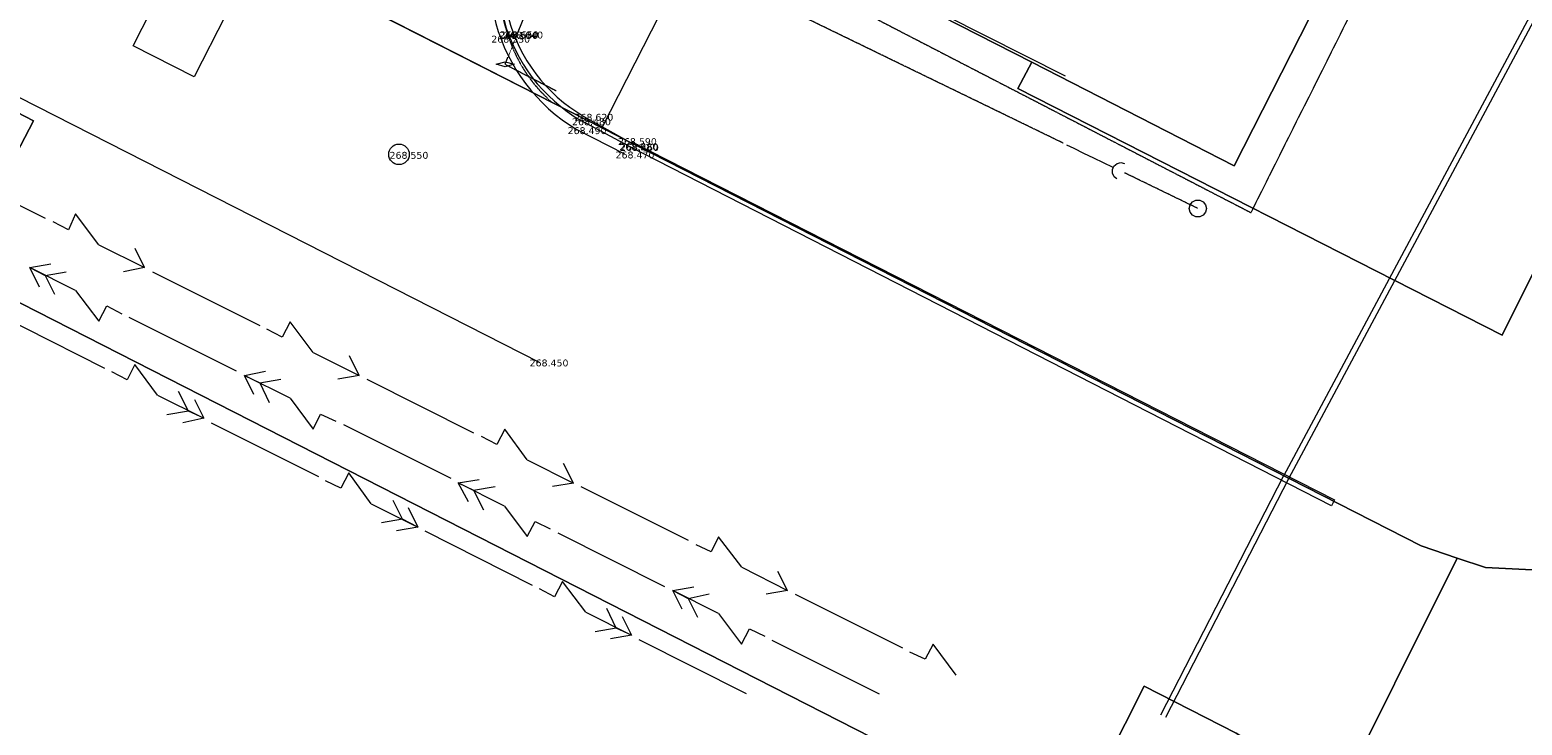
# Model space of a CAD drawing. Header units: millimetres. Extents: x -479461597 to -478645968, y -1101060132 to -1100898045.
# Tile 9 of 145: x -479326868 to -479283294, y -1101012898 to -1100992606. Entities that reach past the tile are written whole.
import ezdxf
from ezdxf.xclip import XClip

# ---------------------------------------------------------------- set-up
doc = ezdxf.new("R2010")
doc.units = ezdxf.units.MM
doc.header["$MEASUREMENT"] = 0
doc.header["$XCLIPFRAME"] = 0
doc.linetypes.add('DASHED', pattern=[0.75, 0.5, -0.25])
doc.layers.add('Externí - kresby a obrázky', color=7, linetype='Continuous')
for name, color, linetype, lineweight in [('HTU_1_Katastr_3_0_Pero_č.__1_Pero_č.__1', 7, 'Continuous', 18), ('HTU_1_Katastr_3_Anotace - S_Pero_č.__1_Pero_č.__1', 7, 'Continuous', 18), ('HTU_1_Katastr_3_BT_hranice_parcel_Pero_č.__1_Pero_č.__1', 7, 'Continuous', 18), ('HTU_1_Katastr_3_geodet podklady IET - VN_ kan. dešťová a splaš._ VO_Pero_č.__1_Pero_č.__1', 7, 'Continuous', 18), ('HTU_1_Katastr_3_VN_KABEL_Pero_č.__1_Pero_č.__1', 7, 'Continuous', 18)]:
    doc.layers.add(name, color=color, linetype=linetype, lineweight=lineweight)
for name, color, linetype, lineweight, true_color in [('HTU_1_Katastr_3_2D čary_Pero_č.__15', 7, 'Continuous', 18, 0xc3457e), ('HTU_2_zaměření_2_body_Pero_č.__202', 7, 'Continuous', 20, 0x6d6f03), ('HTU_2_zaměření_2_kresba_Pero_č.__202', 7, 'Continuous', 20, 0x6d6f03), ('HTU_2_zaměření_2_výšky_Pero_č.__202', 7, 'Continuous', 20, 0x6d6f03), ('HTU_3_HTU_4_2D čary_Pero_č.__15', 7, 'Continuous', 18, 0xc3457e)]:
    doc.layers.add(name, color=color, linetype=linetype, lineweight=lineweight, true_color=true_color)
doc.styles.add('GENERATED_STYLE_1', font='txt')
doc.linetypes.add('cara rezu', pattern='A,0,[7,20-026-4_02.1.10- 02 Situace HTU1.Shx,S=6.349206,R=0,X=0,Y=0],-800,0', length=800)
doc.linetypes.add('plná nepravidelná', pattern='A,0,[1,20-026-4_02.1.10- 02 Situace HTU1.Shx,S=7.936508,R=0,X=0,Y=2.08167e-17],-1000,0', length=1000)

# ---------------------------------------------------------------- blocks, each defined once
blk = doc.blocks.new('Kresba_2_2', base_point=(-460327121.276564, -1100980142.449307))
at = {"layer": 'HTU_2_zaměření_2_body_Pero_č.__202', "color": 66, "linetype": 'Continuous', "lineweight": 20, "true_color": 0x6d6f03}
for p, q in [((-479312890, -1100992740), (-479312889.95, -1100992740)), ((-479312870, -1100992720), (-479312869.95, -1100992720)), ((-479312740, -1100992730), (-479312739.95, -1100992730)), ((-479313120, -1100992850), (-479313119.95, -1100992850)), ((-479310760, -1100995260), (-479310759.95, -1100995260)), ((-479310690, -1100995130), (-479310689.95, -1100995130)), ((-479310890, -1100995520), (-479310889.95, -1100995520)), ((-479309420, -1100995840), (-479309419.95, -1100995840)), ((-479316090, -1100996240), (-479316089.95, -1100996240)), ((-479309490, -1100996230), (-479309489.95, -1100996230)), ((-479309380, -1100995990), (-479309379.95, -1100995990)), ((-479309360, -1100996010), (-479309359.95, -1100996010)), ((-479312000, -1101002300), (-479311999.95, -1101002300))]:
    blk.add_line(p, q, dxfattribs=at)
at = {"layer": 'HTU_2_zaměření_2_kresba_Pero_č.__202', "color": 66, "linetype": 'Continuous', "lineweight": 20, "true_color": 0x6d6f03, "flags": 128}
for points in [[(-479260989.246449, -1100939284.470701), (-479276840, -1100931910), (-479306020, -1100989210), (-479296641.860682, -1100993944.607336)], [(-479359250, -1100978500), (-479348570, -1100983840), (-479341480, -1100987430), (-479328770, -1100993770), (-479312000, -1101002300)], [(-479309360, -1100996010), (-479310760, -1100995260)], [(-479310690, -1100995130), (-479309420, -1100995840)], [(-479309490, -1100996230), (-479310890, -1100995520)]]:
    blk.add_lwpolyline(points, dxfattribs=at)
at = {"layer": 'HTU_2_zaměření_2_kresba_Pero_č.__202', "color": 66, "linetype": 'Continuous', "lineweight": 20, "true_color": 0x6d6f03}
blk.add_circle((-479316090, -1100996240), 300, dxfattribs=at)
for centre, radius, start, end in [((-479308179.97262, -1100990990.314211), 5278.475324, 152.2183576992, 239.1086958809), ((-479308283.429119, -1100991006.529374), 4921.93211, 151.5266696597, 239.7900209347), ((-479308287.044914, -1100991001.955031), 4776.499598, 150.6391853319, 239.7961066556)]:
    blk.add_arc(centre, radius, start, end, dxfattribs=at)
at = {"layer": 'HTU_2_zaměření_2_výšky_Pero_č.__202', "color": 66, "linetype": 'Continuous', "lineweight": 20, "true_color": 0x6d6f03, "char_height": 200, "attachment_point": 4, "style": 'GENERATED_STYLE_1'}
for s, insert in [('\\A1;{\\pql;\\fVerdana|b0|i0|c238|p38;268.530}', (-479313394.915, -1100992879.581786)), ('\\A1;{\\pql;\\fVerdana|b0|i0|c238|p38;268.530}', (-479313164.915, -1100992769.581786)), ('\\A1;{\\pql;\\fVerdana|b0|i0|c238|p38;268.650}', (-479313144.915, -1100992749.581786)), ('\\A1;{\\pql;\\fVerdana|b0|i0|c238|p38;268.640}', (-479313014.915, -1100992759.581786)), ('\\A1;{\\pql;\\fVerdana|b0|i0|c238|p38;268.490}', (-479311164.915, -1100995549.581786)), ('\\A1;{\\pql;\\fVerdana|b0|i0|c238|p38;268.480}', (-479311034.915, -1100995289.581786)), ('\\A1;{\\pql;\\fVerdana|b0|i0|c238|p38;268.620}', (-479310964.915, -1100995159.581786)), ('\\A1;{\\pql;\\fVerdana|b0|i0|c238|p38;268.590}', (-479309694.915, -1100995869.581786)), ('\\A1;{\\pql;\\fVerdana|b0|i0|c238|p38;268.550}', (-479316364.915, -1100996269.581786)), ('\\A1;{\\pql;\\fVerdana|b0|i0|c238|p38;268.470}', (-479309764.915, -1100996259.581786)), ('\\A1;{\\pql;\\fVerdana|b0|i0|c238|p38;268.580}', (-479309654.915, -1100996019.581786)), ('\\A1;{\\pql;\\fVerdana|b0|i0|c238|p38;268.460}', (-479309634.915, -1100996039.581786)), ('\\A1;{\\pql;\\fVerdana|b0|i0|c238|p38;268.450}', (-479312274.915, -1101002329.581786))]:
    blk.add_mtext(s, dxfattribs=dict(at, insert=insert))
blk = doc.blocks.new('Kresba_3_3', base_point=(-460327121, -1100980142))
at = {"layer": 'HTU_1_Katastr_3_0_Pero_č.__1_Pero_č.__1', "color": 7, "linetype": 'DASHED', "lineweight": 18, "flags": 128}
blk.add_lwpolyline([(-479289730, -1100943740), (-479292770, -1100949670), (-479288670, -1100951680), (-479306850, -1100987220), (-479310000, -1100985610, 0.203316), (-479310730, -1100985580, 0.201117), (-479311300, -1100986080), (-479311970, -1100987370), (-479312620, -1100988680, 0.204489), (-479312913, -1100992743, 0.137552), (-479311631, -1100994717)], format="xyb", dxfattribs=at)
at = {"layer": 'HTU_1_Katastr_3_2D čary_Pero_č.__15', "color": 243, "linetype": 'cara rezu', "lineweight": 18, "true_color": 0xc3457e, "flags": 128}
blk.add_lwpolyline([(-479260989, -1100941377), (-479262434, -1100944243), (-479264521, -1100943182), (-479262520, -1100939250), (-479277636, -1100931565), (-479284957, -1100945959), (-479295151, -1100940862), (-479317016, -1100983651), (-479306803, -1100988861), (-479310166, -1100995464), (-479320220, -1100990344), (-479322072, -1100993980), (-479323855, -1100993073), (-479322003, -1100989436), (-479324570, -1100988129), (-479345483, -1100977481), (-479346003, -1100978502), (-479348052, -1100977458), (-479347532, -1100976438), (-479349225, -1100975576), (-479340945, -1100959310), (-479339130, -1100955745), (-479314621, -1100907562), (-479310408, -1100899278), (-479292653, -1100908104), (-479285665, -1100911578), (-479271142, -1100918798), (-479260989, -1100923846)], dxfattribs=at)
at = {"layer": 'HTU_1_Katastr_3_Anotace - S_Pero_č.__1_Pero_č.__1', "color": 7, "linetype": 'Continuous', "lineweight": 18, "flags": 128}
for points in [[(-479269750, -1100953450), (-479262520, -1100939250), (-479276860, -1100931960), (-479284200, -1100946360), (-479306040, -1100989250), (-479297610, -1100993550), (-479291700, -1100996570), (-479272690, -1100959230)], [(-479291700, -1100996570), (-479272690, -1100959230), (-479269750, -1100953450), (-479262520, -1100939250), (-479276860, -1100931960), (-479284200, -1100946360), (-479306040, -1100989250), (-479297610, -1100993550)], [(-479269750, -1100953450), (-479262520, -1100939250), (-479276860, -1100931960), (-479284200, -1100946360), (-479306040, -1100989250), (-479297610, -1100993550), (-479291700, -1100996570), (-479272690, -1100959230)], [(-479291700, -1100996570), (-479272690, -1100959230), (-479269750, -1100953450), (-479262520, -1100939250), (-479276860, -1100931960), (-479284200, -1100946360), (-479306040, -1100989250), (-479297610, -1100993550)], [(-479269750, -1100953450), (-479262520, -1100939250), (-479276860, -1100931960), (-479284200, -1100946360), (-479306040, -1100989250), (-479297610, -1100993550), (-479291700, -1100996570), (-479272690, -1100959230)], [(-479291700, -1100996570), (-479272690, -1100959230), (-479269750, -1100953450), (-479262520, -1100939250), (-479276860, -1100931960), (-479284200, -1100946360), (-479306040, -1100989250), (-479297610, -1100993550)]]:
    blk.add_lwpolyline(points, close=True, dxfattribs=at)
at = {"layer": 'HTU_1_Katastr_3_BT_hranice_parcel_Pero_č.__1_Pero_č.__1', "color": 7, "linetype": 'Continuous', "lineweight": 18, "flags": 128}
for points in [[(-479260989, -1100955691), (-479261890, -1100957500), (-479269750, -1100953450), (-479272690, -1100959230), (-479270520, -1100960320), (-479273810, -1100966710), (-479270950, -1100968210), (-479267640, -1100961720), (-479264740, -1100963210), (-479283880, -1101001520), (-479298020, -1100994320), (-479297610, -1100993550), (-479306040, -1100989250), (-479284200, -1100946360)], [(-479260989, -1100955691), (-479261890, -1100957500), (-479269750, -1100953450), (-479272690, -1100959230), (-479270520, -1100960320), (-479273810, -1100966710), (-479270950, -1100968210), (-479267640, -1100961720), (-479264740, -1100963210), (-479283880, -1101001520), (-479298020, -1100994320), (-479297610, -1100993550), (-479306040, -1100989250), (-479284200, -1100946360)], [(-479260989, -1100955691), (-479261890, -1100957500), (-479269750, -1100953450), (-479272690, -1100959230), (-479270520, -1100960320), (-479273810, -1100966710), (-479270950, -1100968210), (-479267640, -1100961720), (-479264740, -1100963210), (-479283880, -1101001520), (-479298020, -1100994320), (-479297610, -1100993550), (-479306040, -1100989250), (-479284200, -1100946360)], [(-479328760, -1100994230), (-479326760, -1100995260), (-479329040, -1100999620), (-479296560, -1101016180), (-479294330, -1101011760), (-479291640, -1101013130), (-479290050, -1101014190), (-479288840, -1101015340), (-479285190, -1101008020), (-479286240, -1101007660), (-479303050, -1100999090), (-479313940, -1100993540), (-479324680, -1100988070), (-479356780, -1100971730)], [(-479328760, -1100994230), (-479326760, -1100995260), (-479329040, -1100999620), (-479296560, -1101016180), (-479294330, -1101011760), (-479291640, -1101013130), (-479290050, -1101014190), (-479288840, -1101015340), (-479285190, -1101008020), (-479286240, -1101007660), (-479303050, -1100999090), (-479313940, -1100993540), (-479324680, -1100988070), (-479356780, -1100971730)], [(-479328760, -1100994230), (-479326760, -1100995260), (-479329040, -1100999620), (-479296560, -1101016180), (-479294330, -1101011760), (-479291640, -1101013130), (-479290050, -1101014190), (-479288840, -1101015340), (-479285190, -1101008020), (-479286240, -1101007660), (-479303050, -1100999090), (-479313940, -1100993540), (-479324680, -1100988070), (-479356780, -1100971730)], [(-479260989, -1100959447), (-479281730, -1101001080), (-479279990, -1101001910), (-479278800, -1101003030), (-479278360, -1101004600), (-479279120, -1101006320), (-479280650, -1101007590), (-479282420, -1101008390), (-479284360, -1101008300), (-479285190, -1101008020), (-479288840, -1101015340), (-479287820, -1101016930), (-479287310, -1101018880), (-479287240, -1101020520), (-479287430, -1101022630), (-479287930, -1101024250), (-479288700, -1101025830), (-479293240, -1101023750), (-479311316, -1101060132)], [(-479260989, -1100959447), (-479281730, -1101001080), (-479279990, -1101001910), (-479278800, -1101003030), (-479278360, -1101004600), (-479279120, -1101006320), (-479280650, -1101007590), (-479282420, -1101008390), (-479284360, -1101008300), (-479285190, -1101008020), (-479288840, -1101015340), (-479287820, -1101016930), (-479287310, -1101018880), (-479287240, -1101020520), (-479287430, -1101022630), (-479287930, -1101024250), (-479288700, -1101025830), (-479293240, -1101023750), (-479311316, -1101060132)], [(-479260989, -1100959447), (-479281730, -1101001080), (-479279990, -1101001910), (-479278800, -1101003030), (-479278360, -1101004600), (-479279120, -1101006320), (-479280650, -1101007590), (-479282420, -1101008390), (-479284360, -1101008300), (-479285190, -1101008020), (-479288840, -1101015340), (-479287820, -1101016930), (-479287310, -1101018880), (-479287240, -1101020520), (-479287430, -1101022630), (-479287930, -1101024250), (-479288700, -1101025830), (-479293240, -1101023750), (-479311316, -1101060132)], [(-479311316, -1101060132), (-479293240, -1101023750), (-479288700, -1101025830), (-479287930, -1101024250), (-479287430, -1101022630), (-479287240, -1101020520), (-479287310, -1101018880), (-479287820, -1101016930), (-479288840, -1101015340), (-479290050, -1101014190), (-479291640, -1101013130), (-479294330, -1101011760), (-479296560, -1101016180), (-479329040, -1100999620), (-479326760, -1100995260), (-479328760, -1100994230)], [(-479311316, -1101060132), (-479293240, -1101023750), (-479288700, -1101025830), (-479287930, -1101024250), (-479287430, -1101022630), (-479287240, -1101020520), (-479287310, -1101018880), (-479287820, -1101016930), (-479288840, -1101015340), (-479290050, -1101014190), (-479291640, -1101013130), (-479294330, -1101011760), (-479296560, -1101016180), (-479329040, -1100999620), (-479326760, -1100995260), (-479328760, -1100994230)], [(-479311316, -1101060132), (-479293240, -1101023750), (-479288700, -1101025830), (-479287930, -1101024250), (-479287430, -1101022630), (-479287240, -1101020520), (-479287310, -1101018880), (-479287820, -1101016930), (-479288840, -1101015340), (-479290050, -1101014190), (-479291640, -1101013130), (-479294330, -1101011760), (-479296560, -1101016180), (-479329040, -1100999620), (-479326760, -1100995260), (-479328760, -1100994230)]]:
    blk.add_lwpolyline(points, dxfattribs=at)
blk.add_lwpolyline([(-479295160, -1100940880), (-479318150, -1100985870), (-479319400, -1100987400, -0.121381), (-479321140, -1100988350), (-479323080, -1100988620), (-479324680, -1100988070), (-479313940, -1100993540), (-479303050, -1100999090), (-479286240, -1101007660), (-479285190, -1101008020), (-479284360, -1101008300), (-479282420, -1101008390), (-479280650, -1101007590), (-479279120, -1101006320), (-479278360, -1101004600), (-479278800, -1101003030), (-479279990, -1101001910), (-479281730, -1101001080), (-479260989, -1100959447)], format="xyb", dxfattribs=at)
blk.add_lwpolyline([(-479295160, -1100940880), (-479318150, -1100985870), (-479319400, -1100987400, -0.121381), (-479321140, -1100988350), (-479323080, -1100988620), (-479324680, -1100988070), (-479313940, -1100993540), (-479303050, -1100999090), (-479286240, -1101007660), (-479285190, -1101008020), (-479284360, -1101008300), (-479282420, -1101008390), (-479280650, -1101007590), (-479279120, -1101006320), (-479278360, -1101004600), (-479278800, -1101003030), (-479279990, -1101001910), (-479281730, -1101001080), (-479260989, -1100959447)], format="xyb", dxfattribs=at)
blk.add_lwpolyline([(-479295160, -1100940880), (-479318150, -1100985870), (-479319400, -1100987400, -0.121381), (-479321140, -1100988350), (-479323080, -1100988620), (-479324680, -1100988070), (-479313940, -1100993540), (-479303050, -1100999090), (-479286240, -1101007660), (-479285190, -1101008020), (-479284360, -1101008300), (-479282420, -1101008390), (-479280650, -1101007590), (-479279120, -1101006320), (-479278360, -1101004600), (-479278800, -1101003030), (-479279990, -1101001910), (-479281730, -1101001080), (-479260989, -1100959447)], format="xyb", dxfattribs=at)
blk.add_lwpolyline([(-479264740, -1100963210), (-479267640, -1100961720), (-479270950, -1100968210), (-479273810, -1100966710), (-479270520, -1100960320), (-479272690, -1100959230), (-479291700, -1100996570), (-479297610, -1100993550), (-479298020, -1100994320), (-479283880, -1101001520)], close=True, dxfattribs=at)
blk.add_lwpolyline([(-479264740, -1100963210), (-479267640, -1100961720), (-479270950, -1100968210), (-479273810, -1100966710), (-479270520, -1100960320), (-479272690, -1100959230), (-479291700, -1100996570), (-479297610, -1100993550), (-479298020, -1100994320), (-479283880, -1101001520)], close=True, dxfattribs=at)
blk.add_lwpolyline([(-479264740, -1100963210), (-479267640, -1100961720), (-479270950, -1100968210), (-479273810, -1100966710), (-479270520, -1100960320), (-479272690, -1100959230), (-479291700, -1100996570), (-479297610, -1100993550), (-479298020, -1100994320), (-479283880, -1101001520)], close=True, dxfattribs=at)
at = {"layer": 'HTU_1_Katastr_3_geodet podklady IET - VN_ kan. dešťová a splaš._ VO_Pero_č.__1_Pero_č.__1', "color": 7, "linetype": 'Continuous', "lineweight": 18}
for p, q in [((-479260989, -1100950931), (-479290260, -1101005630)), ((-479290110, -1101005700), (-479260989, -1100951273)), ((-479293840, -1101012600), (-479290260, -1101005630)), ((-479293700, -1101012670), (-479290110, -1101005700))]:
    blk.add_line(p, q, dxfattribs=at)
at = {"layer": 'HTU_1_Katastr_3_geodet podklady IET - VN_ kan. dešťová a splaš._ VO_Pero_č.__1_Pero_č.__1', "color": 7, "linetype": 'DASHED', "lineweight": 18}
for p, q in [((-479312990, -1100993610), (-479311820, -1100990720)), ((-479312990, -1100993610), (-479311500, -1100994380)), ((-479292760, -1100997820), (-479294900, -1100996780))]:
    blk.add_line(p, q, dxfattribs=at)
at = {"layer": 'HTU_1_Katastr_3_geodet podklady IET - VN_ kan. dešťová a splaš._ VO_Pero_č.__1_Pero_č.__1', "color": 7, "linetype": 'DASHED', "lineweight": 18, "flags": 128}
for points in [[(-479296700, -1100995910), (-479314740, -1100987150), (-479313670, -1100985020)], [(-479306690, -1100989940), (-479291210, -1100997940), (-479288140, -1100991820), (-479278900, -1100989910), (-479277500, -1100987280), (-479277730, -1100987130)]]:
    blk.add_lwpolyline(points, dxfattribs=at)
at = {"layer": 'HTU_1_Katastr_3_geodet podklady IET - VN_ kan. dešťová a splaš._ VO_Pero_č.__1_Pero_č.__1', "color": 7, "linetype": 'Continuous', "lineweight": 18, "flags": 128}
for points in [[(-479313253, -1100993610), (-479312990, -1100993535), (-479312728, -1100993610), (-479312990, -1100993685)], [(-479292705, -1100997578), (-479292605, -1100997625), (-479292535, -1100997712), (-479292510, -1100997820), (-479292535, -1100997928), (-479292605, -1100998015), (-479292705, -1100998062), (-479292818, -1100998062), (-479292918, -1100998015), (-479292988, -1100997928), (-479293013, -1100997820), (-479292988, -1100997712), (-479292918, -1100997625), (-479292818, -1100997578)]]:
    blk.add_lwpolyline(points, close=True, dxfattribs=at)
for points in [[(-479309290, -1100995870), (-479288770, -1101006320), (-479288860, -1101006500), (-479309360, -1100996010)], [(-479295233, -1100996625), (-479295519, -1100996487), (-479295804, -1100996348), (-479296090, -1100996209), (-479296376, -1100996070), (-479296587, -1100995967)], [(-479295127, -1100996955), (-479295208, -1100996894), (-479295256, -1100996787), (-479295255, -1100996676), (-479295212, -1100996581), (-479295121, -1100996508), (-479295007, -1100996480), (-479294908, -1100996506)]]:
    blk.add_lwpolyline(points, dxfattribs=at)
at = {"layer": 'HTU_1_Katastr_3_VN_KABEL_Pero_č.__1_Pero_č.__1', "color": 7, "linetype": 'Continuous', "lineweight": 18, "flags": 128}
for points in [[(-479328748, -1100996681), (-479329807, -1100998776), (-479329892, -1100999009), (-479329913, -1100999284), (-479329871, -1100999538), (-479329765, -1100999771), (-479329596, -1100999961), (-479329384, -1101000110), (-479324686, -1101002482)], [(-479329552, -1100996532), (-479326420, -1100998100)], [(-479324854, -1100998883), (-479325531, -1100997973), (-479325743, -1100998439), (-479326187, -1100998206)], [(-479324854, -1100998883), (-479323521, -1100999540), (-479324135, -1100999667)], [(-479323521, -1100999540), (-479323796, -1100998990)], [(-479325532, -1101000217), (-479326865, -1100999539), (-479326251, -1100999433)], [(-479326590, -1101000111), (-479326865, -1100999539), (-479326421, -1100999772), (-479325807, -1100999666)], [(-479326421, -1100999772), (-479326146, -1101000322)], [(-479323288, -1100999667), (-479320156, -1101001234)], [(-479325532, -1101000217), (-479324855, -1101001106), (-479324622, -1101000662), (-479324177, -1101000895)], [(-479320834, -1101002568), (-479323966, -1101001000)], [(-479318590, -1101002018), (-479319267, -1101001129), (-479319500, -1101001573), (-479319944, -1101001340)], [(-479323141, -1101003266), (-479323797, -1101002376), (-479324030, -1101002821), (-479324474, -1101002588)], [(-479318590, -1101002018), (-479317256, -1101002696), (-479317870, -1101002802)], [(-479317256, -1101002696), (-479317531, -1101002124)], [(-479319268, -1101003351), (-479320601, -1101002695), (-479319987, -1101002568)], [(-479320326, -1101003245), (-479320601, -1101002695), (-479320156, -1101002907), (-479319543, -1101002801)], [(-479317024, -1101002802), (-479313913, -1101004369)], [(-479323141, -1101003266), (-479321787, -1101003943), (-479322400, -1101004070)], [(-479322231, -1101003731), (-479322527, -1101003160)], [(-479320156, -1101002907), (-479319881, -1101003478)], [(-479322062, -1101003393), (-479321787, -1101003943), (-479322231, -1101003731), (-479322866, -1101003837)], [(-479319268, -1101003351), (-479318590, -1101004262), (-479318379, -1101003817), (-479317934, -1101004029)], [(-479321575, -1101004070), (-479318443, -1101005638)], [(-479314569, -1101005702), (-479317701, -1101004135)], [(-479312347, -1101005153), (-479313002, -1101004264), (-479313235, -1101004708), (-479313680, -1101004475)], [(-479312347, -1101005153), (-479310992, -1101005831), (-479311606, -1101005936)], [(-479310992, -1101005831), (-479311288, -1101005259)], [(-479316898, -1101006443), (-479317554, -1101005532), (-479317787, -1101005977), (-479318231, -1101005765)], [(-479313003, -1101006507), (-479314358, -1101005830), (-479313744, -1101005724)], [(-479314061, -1101006380), (-479314358, -1101005830), (-479313913, -1101006041), (-479313278, -1101005936)], [(-479315988, -1101006887), (-479316263, -1101006337)], [(-479313913, -1101006041), (-479313617, -1101006613)], [(-479310781, -1101005936), (-479307648, -1101007504)], [(-479316898, -1101006443), (-479315543, -1101007120), (-479316157, -1101007226)], [(-479315818, -1101006549), (-479315543, -1101007120), (-479315988, -1101006887), (-479316602, -1101006993)], [(-479313003, -1101006507), (-479312347, -1101007396), (-479312114, -1101006952), (-479311670, -1101007164)], [(-479315332, -1101007226), (-479312200, -1101008815)], [(-479308326, -1101008858), (-479311437, -1101007291)], [(-479306082, -1101008288), (-479306759, -1101007398), (-479306971, -1101007843), (-479307416, -1101007631)], [(-479306082, -1101008288), (-479304749, -1101008965), (-479305363, -1101009071)], [(-479304749, -1101008965), (-479305024, -1101008415)], [(-479310634, -1101009598), (-479311311, -1101008709), (-479311544, -1101009154), (-479311988, -1101008921)], [(-479306760, -1101009642), (-479308093, -1101008964), (-479307479, -1101008859)], [(-479307818, -1101009515), (-479308093, -1101008964), (-479307649, -1101009197), (-479307035, -1101009070)], [(-479307649, -1101009197), (-479307374, -1101009748)], [(-479304516, -1101009071), (-479301384, -1101010639)], [(-479310634, -1101009598), (-479309300, -1101010276), (-479309914, -1101010382)], [(-479309575, -1101009726), (-479309300, -1101010276), (-479309745, -1101010064), (-479310359, -1101010170)], [(-479309745, -1101010064), (-479310020, -1101009493)], [(-479306760, -1101009642), (-479306083, -1101010531), (-479305850, -1101010087), (-479305406, -1101010299)], [(-479309089, -1101010403), (-479305956, -1101011971)], [(-479302062, -1101011993), (-479305194, -1101010426)], [(-479299818, -1101011443), (-479300495, -1101010533), (-479300728, -1101010977), (-479301172, -1101010766)]]:
    blk.add_lwpolyline(points, dxfattribs=at)
blk = doc.blocks.new('Kresba_4_4', base_point=(-460327121, -1100980142))
at = {"layer": 'HTU_3_HTU_4_2D čary_Pero_č.__15', "color": 243, "linetype": 'cara rezu', "lineweight": 18, "true_color": 0xc3457e, "flags": 128}
blk.add_lwpolyline([(-479260989, -1100941377), (-479262434, -1100944243), (-479264521, -1100943182), (-479262520, -1100939250), (-479277636, -1100931565), (-479284957, -1100945959), (-479295151, -1100940862), (-479317016, -1100983651), (-479306803, -1100988861), (-479310166, -1100995464), (-479320220, -1100990344), (-479322072, -1100993980), (-479323855, -1100993073), (-479322003, -1100989436), (-479324570, -1100988129), (-479345483, -1100977481), (-479346003, -1100978502), (-479348052, -1100977458), (-479347532, -1100976438), (-479349225, -1100975576), (-479340945, -1100959310), (-479339130, -1100955745), (-479314621, -1100907562), (-479310408, -1100899278), (-479292653, -1100908104), (-479285665, -1100911578), (-479271142, -1100918798), (-479260989, -1100923846)], dxfattribs=at)

msp = doc.modelspace()

# ---------------------------------------------------------------- block references
at = {"layer": 'Externí - kresby a obrázky', "color": 250, "linetype": 'plná nepravidelná', "lineweight": 40}
ref = msp.add_blockref('Kresba_3_3', (-460327121.3, -1100980142.4), dxfattribs=at)
XClip(ref).set_block_clipping_path([(-479461596.9093363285, -1101060131.8682479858), (-479260989.2464485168, -1100898044.9989290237)])
ref = msp.add_blockref('Kresba_2_2', (-460327121.3, -1100980142.4), dxfattribs=at)
XClip(ref).set_block_clipping_path([(-479461596.9093363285, -1101048229.8387930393), (-479260989.2464485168, -1100898044.9989290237)])

# ---------------------------------------------------------------- next in the draw order: block references
ref = msp.add_blockref('Kresba_4_4', (-460327121.3, -1100980142.4), dxfattribs=at)
XClip(ref).set_block_clipping_path([(-479461596.9093363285, -1101060131.8682479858), (-479260989.2464485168, -1100898044.9989290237)])

doc.saveas('drawing.dxf')
